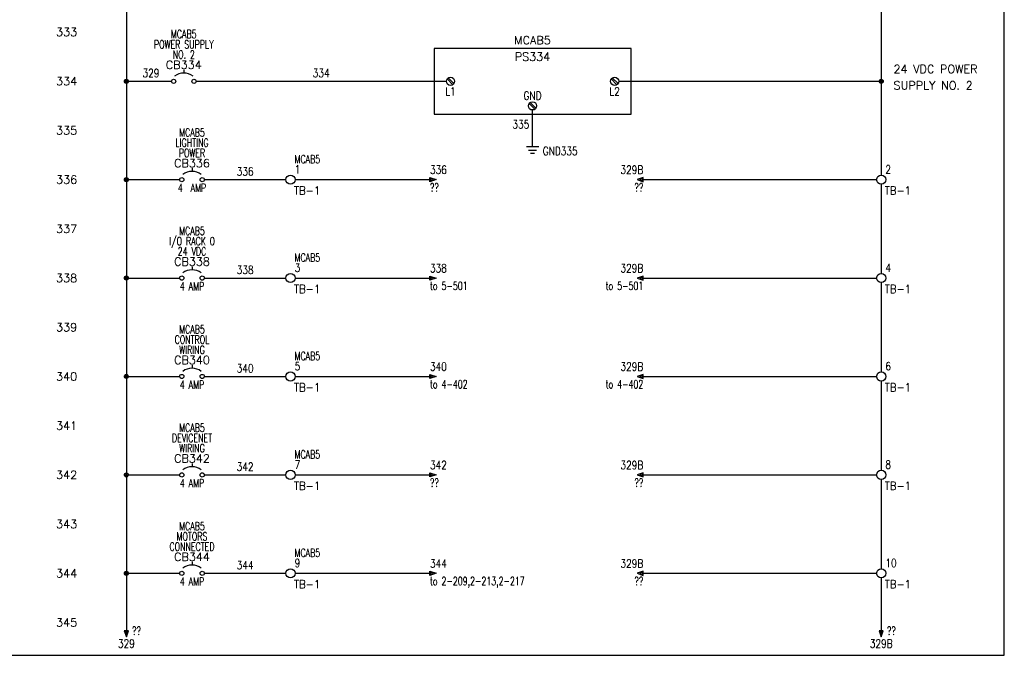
# Model space of a CAD drawing. Header units: inches. Extents: x 0 to 30, y 0 to 19.
# Tile 4 of 5: x 15 to 30, y 0 to 9.7. Entities that reach past the tile are written whole.
import ezdxf
from ezdxf.enums import TextEntityAlignment as Align

# ---------------------------------------------------------------- set-up
doc = ezdxf.new("R2010")
doc.units = ezdxf.units.IN
doc.header["$MEASUREMENT"] = 0
for name, color, linetype in [('BLK_14AWG', 252, 'Continuous'), ('DESC', 1, 'Continuous'), ('GRN', 76, 'Continuous'), ('LOC', 140, 'Continuous'), ('MISC', 30, 'Continuous'), ('RED_18AWG', 1, 'Continuous'), ('SYMS', 7, 'Continuous'), ('TAGS', 30, 'Continuous'), ('TERMS', 6, 'Continuous'), ('WHT_16AWG', 7, 'Continuous'), ('WIRECOPY', 52, 'Continuous'), ('WIRENO', 3, 'Continuous'), ('WIREREF', 52, 'Continuous'), ('XREF', 7, 'Continuous')]:
    doc.layers.add(name, color=color, linetype=linetype)
doc.layers.add('Viewports', color=3, linetype='Continuous', plot=False)
doc.styles.add('LEGACY', font='romans.shx')
doc.styles.add('ROMANS', font='ROMANS.shx', dxfattribs={"height": 0.125})
doc.styles.add('WD', font='romans.shx')

# ---------------------------------------------------------------- blocks, each defined once
blk = doc.blocks.new('HPS1SUP')
for p, q in [((-0.25, 0.5), (-0.25, -0.5)), ((2.75, 0.5), (-0.25, 0.5)), ((2.75, -0.5), (2.75, 0.5)), ((-0.052, 0.035), (0.035, -0.052)), ((-0.035, 0.052), (0.052, -0.035)), ((2.448, 0.035), (2.535, -0.052)), ((2.465, 0.052), (2.552, -0.035)), ((1.198, -0.34), (1.285, -0.427)), ((1.215, -0.323), (1.302, -0.41)), ((-0.25, -0.5), (2.75, -0.5))]:
    blk.add_line(p, q)
for centre in [(0, 0), (2.5, 0), (1.25, -0.375)]:
    blk.add_circle(centre, 0.0625)
at = {"style": 'LEGACY'}
for tag, p in [('INST', (1.25, 0.875)), ('LOC', (1.375, 0.625)), ('TAG1', (1.25, 0.375))]:
    blk.add_attdef(tag, text='', height=0.125, dxfattribs=at).set_placement(p, align=Align.MIDDLE_CENTER)
for tag, p in [('DESC1', (6.75, 0.375)), ('DESC2', (6.75, 0.125)), ('DESC3', (6.75, -0.125))]:
    blk.add_attdef(tag, p, '', height=0.125, dxfattribs=at)
at = {"flags": 1}
for tag, p, style in [('X4TERM01', (-0.062, 0), 'LEGACY'), ('ASSYCODE', (0, 0), 'ROMANS'), ('FAMILY', (0, 0), 'ROMANS'), ('CAT', (0, 0), 'ROMANS'), ('MFG', (0, 0), 'ROMANS'), ('X1TERM02', (2.562, 0), 'LEGACY'), ('X8TERM03', (1.25, -0.438), 'LEGACY')]:
    blk.add_attdef(tag, p, '', height=0.01, dxfattribs=dict(at, style=style))
at = {"linetype": 'Continuous', "style": 'LEGACY', "width": 0.8}
for tag, p in [('TERM01', (0, -0.094)), ('TERM02', (2.5, -0.094))]:
    blk.add_attdef(tag, text='', height=0.125, dxfattribs=at).set_placement(p, align=Align.TOP_CENTER)
blk.add_attdef('TERM03', text='', height=0.125, dxfattribs=at).set_placement((1.25, -0.281), align=Align.CENTER)
blk = doc.blocks.new('WDDOT')
for radius in [0.03, 0.0187, 0.00929]:
    blk.add_circle((0, 0), radius)
blk = doc.blocks.new('HA1S1')
for points in [[(0, 0), (0, 0.031), (0.094, 0), (0, -0.031), (0, 0)], [(0.011, 0.016), (0.011, -0.016), (0.058, 0), (0.011, 0.016)]]:
    blk.add_lwpolyline(points)
at = {"style": 'WD', "width": 0.8, "flags": 8}
blk.add_attdef('WIRENO', (0, 0.087), '', height=0.125, dxfattribs=at)
at = {"style": 'WD', "flags": 1}
for tag, p in [('SIGCODE', (-0.02, 0.047)), ('X4TERM01', (0, 0))]:
    blk.add_attdef(tag, p, '', height=0.01, dxfattribs=at)
at = {"style": 'WD', "width": 0.7}
for tag, p in [('XREF', (0, -0.181)), ('DESC1', (0, -0.356))]:
    blk.add_attdef(tag, p, '', height=0.125, dxfattribs=at)
blk = doc.blocks.new('HA1S3')
for points in [[(0, 0), (0, 0.031), (-0.094, 0), (0, -0.031), (0, 0)], [(-0.011, -0.016), (-0.011, 0.016), (-0.058, 0), (-0.011, -0.016)]]:
    blk.add_lwpolyline(points)
at = {"style": 'WD', "width": 0.8, "flags": 8}
blk.add_attdef('WIRENO', text='', height=0.125, dxfattribs=at).set_placement((0, 0.087), align=Align.RIGHT)
at = {"style": 'WD', "flags": 1}
blk.add_attdef('SIGCODE', text='', height=0.01, dxfattribs=at).set_placement((-0.02, 0.047), align=Align.RIGHT)
blk.add_attdef('X1TERM01', (0, 0), '', height=0.01, dxfattribs=at)
at = {"style": 'WD', "width": 0.7}
for tag, p in [('XREF', (0, -0.181)), ('DESC1', (0, -0.356))]:
    blk.add_attdef(tag, text='', height=0.125, dxfattribs=at).set_placement(p, align=Align.RIGHT)
blk = doc.blocks.new('HCB1')
blk.add_line((0, 0.173), (0, 0.126))
for centre in [(-0.155, 0), (0.155, 0)]:
    blk.add_circle(centre, 0.0322)
blk.add_arc((0, -0.109), 0.234, 53.1301, 126.8699)
at = {"style": 'WD', "width": 0.7}
for tag, p in [('INST', (0, 0.826)), ('LOC', (0, 0.656)), ('DESC1', (0, 0.5)), ('DESC2', (0, 0.344)), ('RATING1', (0, -0.188)), ('XREF', (0, -0.344))]:
    blk.add_attdef(tag, text='', height=0.125, dxfattribs=at).set_placement(p, align=Align.CENTER)
at = {"style": 'WD'}
blk.add_attdef('TAG1', text='', height=0.125, dxfattribs=at).set_placement((0, 0.188), align=Align.CENTER)
for tag, p in [('X2LINK', (0, 0.219)), ('X8LINK', (0, 0))]:
    blk.add_attdef(tag, p, '', height=0.01, dxfattribs=at)
for tag, p, height, flags in [('FAMILY', (0.205, 0.152), 0.01, 9), ('X4TERM01', (-0.188, 0), 0.0125, 1), ('X1TERM02', (0.188, 0), 0.0125, 1), ('CONTACT', (0.205, 0.133), 0.01, 9)]:
    blk.add_attdef(tag, p, '', height=height, dxfattribs=dict(at, flags=flags))
at = {"linetype": 'Continuous', "style": 'WD', "flags": 9}
for tag, p in [('ASSYCODE', (0.219, 0.062)), ('MFG', (0.228, 0.089)), ('CAT', (0.23, 0.108))]:
    blk.add_attdef(tag, text='', height=0.01, dxfattribs=at).set_placement(p, align=Align.CENTER)
at = {"linetype": 'Continuous', "style": 'WD', "flags": 8}
blk.add_attdef('TERM01', text='', height=0.125, dxfattribs=at).set_placement((-0.25, -0.031), align=Align.TOP_RIGHT)
blk.add_attdef('TERM02', text='', height=0.125, dxfattribs=at).set_placement((0.25, -0.031), align=Align.TOP_LEFT)
blk = doc.blocks.new('HT0002')
blk.add_circle((0, 0), 0.0699)
at = {"style": 'WD'}
for tag, p, width in [('INST', (0.062, 0.42), 0.7), ('LOC', (0.062, 0.25), 0.7), ('DESC1', (0.053, -0.385), 0.8)]:
    blk.add_attdef(tag, p, '', height=0.125, dxfattribs=dict(at, width=width))
at = {"linetype": 'Continuous', "style": 'WD'}
for tag, p, height, width, flags in [('TERM01', (0.062, 0.094), 0.125, 0.8, 8), ('TAGSTRIP', (0.053, -0.229), 0.125, 0.9, 8), ('CAT', (0.213, -0.406), 0.109, 0.8, 1), ('DESC2', (0.053, -0.541), 0.125, 0.8, 8), ('DESC3', (0.053, -0.698), 0.125, 0.8, 8)]:
    blk.add_attdef(tag, p, '', height=height, dxfattribs=dict(at, width=width, flags=flags))
at = {"style": 'WD', "flags": 1}
for tag, p, height in [('X4TERM01', (-0.07, 0), 0.0125), ('X4TERMDESC01', (-0.055, -0.023), 0.025), ('X2TERMDESC01', (-0.006, 0.029), 0.025), ('X2TERM01', (0, 0.07), 0.0125), ('STRIPSEQ', (0, 0), 0.00125), ('X2PIN01', (0.033, 0.084), 0.0125), ('X1TERMDESC01', (0.039, 0.007), 0.025), ('X1TERM01', (0.07, 0), 0.0125), ('X1PIN01', (0.087, 0.016), 0.0125), ('X4PIN01', (-0.114, -0.038), 0.0125), ('LINKTERM', (0, -0.002), 0.00125), ('X8TERM01', (0, -0.07), 0.0125), ('X8TERMDESC01', (0, -0.054), 0.025), ('X8PIN01', (0.026, -0.096), 0.0125)]:
    blk.add_attdef(tag, p, '', height=height, dxfattribs=at)
at = {"linetype": 'Continuous', "style": 'WD', "width": 0.8, "flags": 1}
blk.add_attdef('MFG', text='', height=0.109, dxfattribs=at).set_placement((0.088, -0.406), align=Align.RIGHT)
at = {"style": 'WD', "width": 0.7, "flags": 1}
blk.add_attdef('ASSYCODE', (0.062, -0.281), '', height=0.01, dxfattribs=at)
blk = doc.blocks.new('WD_WNH')
at = {"linetype": 'Continuous', "style": 'WD', "width": 0.8}
blk.add_attdef('WIRENO', text='', height=0.125, dxfattribs=at).set_placement((0, 0.062), align=Align.CENTER)
at = {"style": 'WD', "flags": 1}
for tag, p in [('W01USER', (0, 0.078)), ('W02USER', (0, 0.07)), ('W03USER', (0, 0.062)), ('W04USER', (0, 0.055)), ('W05USER', (0, 0.047)), ('W06USER', (0, 0.039)), ('W07USER', (0, 0.031)), ('W08USER', (0, 0.023)), ('W09USER', (0, 0.016)), ('W10USER', (0, 0.008))]:
    blk.add_attdef(tag, text='', height=0.005, dxfattribs=at).set_placement(p, align=Align.CENTER)
blk = doc.blocks.new('VGND2')
for p, q in [((0, -0.125), (0, 0)), ((0.09375, -0.125), (-0.09375, -0.125)), ((-0.0625, -0.171875), (0.0625, -0.171875)), ((-0.03125, -0.21875), (0.03125, -0.21875))]:
    blk.add_line(p, q)
at = {"style": 'WD', "width": 0.8}
for tag, p in [('INST', (0.15625, 0.125)), ('LOC', (0.15625, -0.03125)), ('TAG1', (0.15625, -0.1875)), ('DESC1', (0.15625, -0.34375)), ('DESC2', (0.15625, -0.5))]:
    blk.add_attdef(tag, text='', height=0.125, dxfattribs=at).set_placement(p, align=Align.MIDDLE_LEFT)
at = {"style": 'WD', "flags": 1}
for tag in ['ASSYCODE', 'X2TERM01', 'CAT', 'MFG', 'FAMILY']:
    blk.add_attdef(tag, (0, 0), '', height=0.01, dxfattribs=at)
blk = doc.blocks.new('WD_WNV')
at = {"linetype": 'Continuous', "style": 'WD', "width": 0.8}
blk.add_attdef('WIRENO', text='', height=0.125, dxfattribs=at).set_placement((-0.05, 0), align=Align.MIDDLE_RIGHT)
at = {"style": 'WD', "flags": 1}
for tag, p in [('W01USER', (-0.062, 0.094)), ('W02USER', (-0.062, 0.086)), ('W03USER', (-0.062, 0.078)), ('W04USER', (-0.062, 0.07)), ('W05USER', (-0.062, 0.062)), ('W06USER', (-0.062, 0.055)), ('W07USER', (-0.062, 0.047)), ('W08USER', (-0.062, 0.039)), ('W09USER', (-0.062, 0.031)), ('W10USER', (-0.062, 0.023))]:
    blk.add_attdef(tag, text='', height=0.005, dxfattribs=at).set_placement(p, align=Align.CENTER)
blk = doc.blocks.new('HA1S4')
for points in [[(0, 0), (-0.031, 0), (0, -0.094), (0.031, 0), (0, 0)], [(0.016, -0.011), (-0.016, -0.011), (0, -0.058), (0.016, -0.011)]]:
    blk.add_lwpolyline(points)
at = {"style": 'WD', "width": 0.7}
for tag, p in [('DESC1', (0.088, 0.113)), ('XREF', (0.088, -0.062))]:
    blk.add_attdef(tag, p, '', height=0.125, dxfattribs=at)
at = {"style": 'WD', "flags": 1}
for tag, p in [('X2TERM01', (0, 0)), ('SIGCODE', (0.035, -0.083))]:
    blk.add_attdef(tag, p, '', height=0.01, dxfattribs=at)
at = {"style": 'WD', "width": 0.8, "flags": 8}
blk.add_attdef('WIRENO', text='', height=0.125, dxfattribs=at).set_placement((0, -0.259), align=Align.CENTER)
blk = doc.blocks.new('WD_WCH')
at = {"linetype": 'Continuous', "style": 'WD', "width": 0.8}
blk.add_attdef('WIRECOPY', text='', height=0.125, dxfattribs=at).set_placement((0, 0.0625), align=Align.CENTER)

msp = doc.modelspace()

# ---------------------------------------------------------------- linework, layer by layer
at = {"layer": 'BLK_14AWG'}
for p, q in [((16.625, 12.5), (16.625, 0.375)), ((16.625, 8.749), (17.312, 8.749)), ((16.625, 7.25), (17.438, 7.25)), ((16.625, 5.75), (17.438, 5.75)), ((16.625, 4.25), (17.438, 4.25)), ((16.625, 2.75), (17.438, 2.75)), ((16.625, 1.25), (17.438, 1.25))]:
    msp.add_line(p, q, dxfattribs=at)
at = {"layer": 'GRN'}
msp.add_line((22.813, 7.873), (22.813, 8.312), dxfattribs=at)
at = {"layer": 'RED_18AWG'}
for p, q in [((17.688, 8.749), (21.5, 8.749)), ((17.812, 7.25), (19.055, 7.25)), ((19.195, 7.25), (21.25, 7.25)), ((24.5, 7.25), (28.055, 7.25)), ((17.812, 5.75), (19.055, 5.75)), ((19.195, 5.75), (21.25, 5.75)), ((24.5, 5.75), (28.055, 5.75)), ((17.812, 4.25), (19.055, 4.25)), ((19.195, 4.25), (21.25, 4.25)), ((24.5, 4.25), (28.055, 4.25)), ((17.812, 2.75), (19.055, 2.75)), ((19.195, 2.75), (21.25, 2.75)), ((24.5, 2.75), (28.055, 2.75)), ((17.812, 1.25), (19.055, 1.25)), ((19.195, 1.25), (21.25, 1.25)), ((24.5, 1.25), (28.055, 1.25))]:
    msp.add_line(p, q, dxfattribs=at)
at = {"layer": 'Viewports'}
msp.add_lwpolyline([(0, 0), (30, 0), (30, 19.02), (0, 19.02)], close=True, dxfattribs=at)
at = {"layer": 'WHT_16AWG'}
for p, q in [((28.125, 12.5), (28.125, 7.32)), ((24.125, 8.749), (28.125, 8.749)), ((28.125, 7.18), (28.125, 5.82)), ((28.125, 5.68), (28.125, 4.32)), ((28.125, 4.18), (28.125, 2.82)), ((28.125, 2.68), (28.125, 1.32)), ((28.125, 1.18), (28.125, 0.375))]:
    msp.add_line(p, q, dxfattribs=at)

# ---------------------------------------------------------------- block references
at = {"layer": 'SYMS'}
ref = msp.add_blockref('HCB1', (17.5, 8.749), dxfattribs=at)
ref.add_attrib('LOC', 'MCAB5', dxfattribs={"layer": 'LOC', "height": 0.125, "style": 'WD', "width": 0.7}).set_placement((17.5, 9.406), align=Align.CENTER)
ref.add_attrib('DESC2', 'NO. 2', dxfattribs={"layer": 'DESC', "height": 0.125, "style": 'WD', "width": 0.7}).set_placement((17.5, 9.093), align=Align.CENTER)
ref.add_attrib('DESC1', 'POWER SUPPLY', dxfattribs={"layer": 'DESC', "height": 0.125, "style": 'WD', "width": 0.7}).set_placement((17.5, 9.249), align=Align.CENTER)
ref.add_attrib('TAG1', 'CB334', dxfattribs={"layer": 'TAGS', "height": 0.125, "style": 'WD'}).set_placement((17.5, 8.937), align=Align.CENTER)
ref = msp.add_blockref('HPS1SUP', (21.563, 8.749), dxfattribs=at)
ref.add_attrib('TERM01', 'L1', dxfattribs={"layer": 'TERMS', "linetype": 'Continuous', "height": 0.125, "style": 'WD', "width": 0.8}).set_placement((21.563, 8.656), align=Align.TOP_CENTER)
ref.add_attrib('TERM02', 'L2', dxfattribs={"layer": 'TERMS', "linetype": 'Continuous', "height": 0.125, "style": 'WD', "width": 0.8}).set_placement((24.063, 8.656), align=Align.TOP_CENTER)
ref.add_attrib('TERM03', 'GND', dxfattribs={"layer": 'TERMS', "linetype": 'Continuous', "height": 0.125, "style": 'WD', "width": 0.8}).set_placement((22.813, 8.468), align=Align.CENTER)
ref.add_attrib('TAG1', 'PS334', dxfattribs={"layer": 'TAGS', "height": 0.125, "style": 'WD'}).set_placement((22.813, 9.124), align=Align.MIDDLE_CENTER)
ref.add_attrib('LOC', 'MCAB5', dxfattribs={"layer": 'LOC', "height": 0.125, "style": 'WD'}).set_placement((22.812, 9.375), align=Align.MIDDLE_CENTER)
ref.add_attrib('DESC1', '24 VDC POWER', (28.313, 8.874), dxfattribs={"layer": 'DESC', "height": 0.125, "style": 'WD'})
ref.add_attrib('DESC2', 'SUPPLY NO. 2', (28.313, 8.624), dxfattribs={"layer": 'DESC', "height": 0.125, "style": 'WD'})
for p in [(16.625, 8.749), (28.125, 8.749), (16.625, 7.25), (16.625, 5.75), (16.625, 4.25), (16.625, 2.75), (16.625, 1.25)]:
    msp.add_blockref('WDDOT', p, dxfattribs=at)
ref = msp.add_blockref('HCB1', (17.625, 7.25), dxfattribs=at)
ref.add_attrib('RATING1', '4  AMP', dxfattribs={"layer": 'MISC', "height": 0.125, "style": 'WD', "width": 0.7}).set_placement((17.625, 7.062), align=Align.CENTER)
ref.add_attrib('LOC', 'MCAB5', dxfattribs={"layer": 'LOC', "height": 0.125, "style": 'WD', "width": 0.7}).set_placement((17.625, 7.906), align=Align.CENTER)
ref.add_attrib('DESC2', 'POWER', dxfattribs={"layer": 'DESC', "height": 0.125, "style": 'WD', "width": 0.7}).set_placement((17.625, 7.594), align=Align.CENTER)
ref.add_attrib('DESC1', 'LIGHTING', dxfattribs={"layer": 'DESC', "height": 0.125, "style": 'WD', "width": 0.7}).set_placement((17.625, 7.75), align=Align.CENTER)
ref.add_attrib('TAG1', 'CB336', dxfattribs={"layer": 'TAGS', "height": 0.125, "style": 'WD'}).set_placement((17.625, 7.438), align=Align.CENTER)
ref = msp.add_blockref('VGND2', (22.813, 7.873), dxfattribs=at)
ref.add_attrib('TAG1', 'GND335', dxfattribs={"layer": 'TAGS', "height": 0.125, "style": 'WD', "width": 0.8}).set_placement((22.969, 7.686), align=Align.MIDDLE_LEFT)
ref = msp.add_blockref('HT0002', (19.125, 7.25), dxfattribs=at)
ref.add_attrib('TERM01', '1', (19.188, 7.344), dxfattribs={"layer": 'TERMS', "linetype": 'Continuous', "height": 0.125, "style": 'WD', "width": 0.8, "flags": 8})
ref.add_attrib('LOC', 'MCAB5', (19.188, 7.5), dxfattribs={"layer": 'LOC', "height": 0.125, "style": 'WD', "width": 0.7})
ref.add_attrib('TAGSTRIP', 'TB-1', (19.178, 7.021), dxfattribs={"layer": 'TAGS', "linetype": 'Continuous', "height": 0.125, "style": 'WD', "width": 0.9, "flags": 8})
ref = msp.add_blockref('HA1S1', (21.25, 7.25), dxfattribs=at)
ref.add_attrib('WIRENO', '336', (21.25, 7.338), dxfattribs={"layer": 'WIREREF', "height": 0.125, "style": 'WD', "width": 0.8, "flags": 8})
ref.add_attrib('XREF', '??', (21.25, 7.069), dxfattribs={"layer": 'XREF', "height": 0.125, "style": 'WD', "width": 0.7})
ref = msp.add_blockref('HA1S3', (24.5, 7.25), dxfattribs=at)
ref.add_attrib('WIRENO', '329B', dxfattribs={"layer": 'WIREREF', "height": 0.125, "style": 'WD', "width": 0.8, "flags": 8}).set_placement((24.5, 7.338), align=Align.RIGHT)
ref.add_attrib('XREF', '??', dxfattribs={"layer": 'XREF', "height": 0.125, "style": 'WD', "width": 0.7}).set_placement((24.5, 7.069), align=Align.RIGHT)
ref = msp.add_blockref('HT0002', (28.125, 7.25), dxfattribs=at)
ref.add_attrib('TERM01', '2', (28.188, 7.344), dxfattribs={"layer": 'TERMS', "linetype": 'Continuous', "height": 0.125, "style": 'WD', "width": 0.8, "flags": 8})
ref.add_attrib('TAGSTRIP', 'TB-1', (28.178, 7.021), dxfattribs={"layer": 'TAGS', "linetype": 'Continuous', "height": 0.125, "style": 'WD', "width": 0.9, "flags": 8})
ref = msp.add_blockref('HCB1', (17.625, 5.75), dxfattribs=at)
ref.add_attrib('RATING1', '4 AMP', dxfattribs={"layer": 'MISC', "height": 0.125, "style": 'WD', "width": 0.7}).set_placement((17.625, 5.562), align=Align.CENTER)
ref.add_attrib('LOC', 'MCAB5', dxfattribs={"layer": 'LOC', "height": 0.125, "style": 'WD', "width": 0.7}).set_placement((17.625, 6.406), align=Align.CENTER)
ref.add_attrib('DESC2', '24 VDC', dxfattribs={"layer": 'DESC', "height": 0.125, "style": 'WD', "width": 0.7}).set_placement((17.625, 6.094), align=Align.CENTER)
ref.add_attrib('DESC1', 'I/O RACK 0', dxfattribs={"layer": 'DESC', "height": 0.125, "style": 'WD', "width": 0.7}).set_placement((17.625, 6.25), align=Align.CENTER)
ref.add_attrib('TAG1', 'CB338', dxfattribs={"layer": 'TAGS', "height": 0.125, "style": 'WD'}).set_placement((17.625, 5.938), align=Align.CENTER)
ref = msp.add_blockref('HT0002', (19.125, 5.75), dxfattribs=at)
ref.add_attrib('TERM01', '3', (19.188, 5.844), dxfattribs={"layer": 'TERMS', "linetype": 'Continuous', "height": 0.125, "style": 'WD', "width": 0.8, "flags": 8})
ref.add_attrib('LOC', 'MCAB5', (19.188, 6), dxfattribs={"layer": 'LOC', "height": 0.125, "style": 'WD', "width": 0.7})
ref.add_attrib('TAGSTRIP', 'TB-1', (19.178, 5.521), dxfattribs={"layer": 'TAGS', "linetype": 'Continuous', "height": 0.125, "style": 'WD', "width": 0.9, "flags": 8})
ref = msp.add_blockref('HA1S1', (21.25, 5.75), dxfattribs=at)
ref.add_attrib('WIRENO', '338', (21.25, 5.837), dxfattribs={"layer": 'WIREREF', "height": 0.125, "style": 'WD', "width": 0.8, "flags": 8})
ref.add_attrib('XREF', 'to 5-501', (21.25, 5.569), dxfattribs={"layer": 'XREF', "height": 0.125, "style": 'WD', "width": 0.7})
ref = msp.add_blockref('HA1S3', (24.5, 5.75), dxfattribs=at)
ref.add_attrib('WIRENO', '329B', dxfattribs={"layer": 'WIREREF', "height": 0.125, "style": 'WD', "width": 0.8, "flags": 8}).set_placement((24.5, 5.837), align=Align.RIGHT)
ref.add_attrib('XREF', 'to 5-501', dxfattribs={"layer": 'XREF', "height": 0.125, "style": 'WD', "width": 0.7}).set_placement((24.5, 5.569), align=Align.RIGHT)
ref = msp.add_blockref('HT0002', (28.125, 5.75), dxfattribs=at)
ref.add_attrib('TERM01', '4', (28.188, 5.844), dxfattribs={"layer": 'TERMS', "linetype": 'Continuous', "height": 0.125, "style": 'WD', "width": 0.8, "flags": 8})
ref.add_attrib('TAGSTRIP', 'TB-1', (28.178, 5.521), dxfattribs={"layer": 'TAGS', "linetype": 'Continuous', "height": 0.125, "style": 'WD', "width": 0.9, "flags": 8})
ref = msp.add_blockref('HCB1', (17.625, 4.25), dxfattribs=at)
ref.add_attrib('RATING1', '4 AMP', dxfattribs={"layer": 'MISC', "height": 0.125, "style": 'WD', "width": 0.7}).set_placement((17.625, 4.062), align=Align.CENTER)
ref.add_attrib('LOC', 'MCAB5', dxfattribs={"layer": 'LOC', "height": 0.125, "style": 'WD', "width": 0.7}).set_placement((17.625, 4.906), align=Align.CENTER)
ref.add_attrib('DESC2', 'WIRING', dxfattribs={"layer": 'DESC', "height": 0.125, "style": 'WD', "width": 0.7}).set_placement((17.625, 4.594), align=Align.CENTER)
ref.add_attrib('DESC1', 'CONTROL', dxfattribs={"layer": 'DESC', "height": 0.125, "style": 'WD', "width": 0.7}).set_placement((17.625, 4.75), align=Align.CENTER)
ref.add_attrib('TAG1', 'CB340', dxfattribs={"layer": 'TAGS', "height": 0.125, "style": 'WD'}).set_placement((17.625, 4.438), align=Align.CENTER)
ref = msp.add_blockref('HT0002', (19.125, 4.25), dxfattribs=at)
ref.add_attrib('TERM01', '5', (19.188, 4.344), dxfattribs={"layer": 'TERMS', "linetype": 'Continuous', "height": 0.125, "style": 'WD', "width": 0.8, "flags": 8})
ref.add_attrib('LOC', 'MCAB5', (19.188, 4.5), dxfattribs={"layer": 'LOC', "height": 0.125, "style": 'WD', "width": 0.7})
ref.add_attrib('TAGSTRIP', 'TB-1', (19.178, 4.021), dxfattribs={"layer": 'TAGS', "linetype": 'Continuous', "height": 0.125, "style": 'WD', "width": 0.9, "flags": 8})
ref = msp.add_blockref('HA1S1', (21.25, 4.25), dxfattribs=at)
ref.add_attrib('WIRENO', '340', (21.25, 4.338), dxfattribs={"layer": 'WIREREF', "height": 0.125, "style": 'WD', "width": 0.8, "flags": 8})
ref.add_attrib('XREF', 'to 4-402', (21.25, 4.069), dxfattribs={"layer": 'XREF', "height": 0.125, "style": 'WD', "width": 0.7})
ref = msp.add_blockref('HA1S3', (24.5, 4.25), dxfattribs=at)
ref.add_attrib('WIRENO', '329B', dxfattribs={"layer": 'WIREREF', "height": 0.125, "style": 'WD', "width": 0.8, "flags": 8}).set_placement((24.5, 4.338), align=Align.RIGHT)
ref.add_attrib('XREF', 'to 4-402', dxfattribs={"layer": 'XREF', "height": 0.125, "style": 'WD', "width": 0.7}).set_placement((24.5, 4.069), align=Align.RIGHT)
ref = msp.add_blockref('HT0002', (28.125, 4.25), dxfattribs=at)
ref.add_attrib('TERM01', '6', (28.188, 4.344), dxfattribs={"layer": 'TERMS', "linetype": 'Continuous', "height": 0.125, "style": 'WD', "width": 0.8, "flags": 8})
ref.add_attrib('TAGSTRIP', 'TB-1', (28.178, 4.021), dxfattribs={"layer": 'TAGS', "linetype": 'Continuous', "height": 0.125, "style": 'WD', "width": 0.9, "flags": 8})
ref = msp.add_blockref('HCB1', (17.625, 2.75), dxfattribs=at)
ref.add_attrib('RATING1', '4 AMP', dxfattribs={"layer": 'MISC', "height": 0.125, "style": 'WD', "width": 0.7}).set_placement((17.625, 2.562), align=Align.CENTER)
ref.add_attrib('LOC', 'MCAB5', dxfattribs={"layer": 'LOC', "height": 0.125, "style": 'WD', "width": 0.7}).set_placement((17.625, 3.406), align=Align.CENTER)
ref.add_attrib('DESC2', 'WIRING', dxfattribs={"layer": 'DESC', "height": 0.125, "style": 'WD', "width": 0.7}).set_placement((17.625, 3.094), align=Align.CENTER)
ref.add_attrib('DESC1', 'DEVICENET', dxfattribs={"layer": 'DESC', "height": 0.125, "style": 'WD', "width": 0.7}).set_placement((17.625, 3.25), align=Align.CENTER)
ref.add_attrib('TAG1', 'CB342', dxfattribs={"layer": 'TAGS', "height": 0.125, "style": 'WD'}).set_placement((17.625, 2.938), align=Align.CENTER)
ref = msp.add_blockref('HT0002', (19.125, 2.75), dxfattribs=at)
ref.add_attrib('TERM01', '7', (19.188, 2.844), dxfattribs={"layer": 'TERMS', "linetype": 'Continuous', "height": 0.125, "style": 'WD', "width": 0.8, "flags": 8})
ref.add_attrib('LOC', 'MCAB5', (19.188, 3), dxfattribs={"layer": 'LOC', "height": 0.125, "style": 'WD', "width": 0.7})
ref.add_attrib('TAGSTRIP', 'TB-1', (19.178, 2.521), dxfattribs={"layer": 'TAGS', "linetype": 'Continuous', "height": 0.125, "style": 'WD', "width": 0.9, "flags": 8})
ref = msp.add_blockref('HA1S1', (21.25, 2.75), dxfattribs=at)
ref.add_attrib('WIRENO', '342', (21.25, 2.837), dxfattribs={"layer": 'WIREREF', "height": 0.125, "style": 'WD', "width": 0.8, "flags": 8})
ref.add_attrib('XREF', '??', (21.25, 2.569), dxfattribs={"layer": 'XREF', "height": 0.125, "style": 'WD', "width": 0.7})
ref = msp.add_blockref('HA1S3', (24.5, 2.75), dxfattribs=at)
ref.add_attrib('WIRENO', '329B', dxfattribs={"layer": 'WIREREF', "height": 0.125, "style": 'WD', "width": 0.8, "flags": 8}).set_placement((24.5, 2.837), align=Align.RIGHT)
ref.add_attrib('XREF', '??', dxfattribs={"layer": 'XREF', "height": 0.125, "style": 'WD', "width": 0.7}).set_placement((24.5, 2.569), align=Align.RIGHT)
ref = msp.add_blockref('HT0002', (28.125, 2.75), dxfattribs=at)
ref.add_attrib('TERM01', '8', (28.188, 2.844), dxfattribs={"layer": 'TERMS', "linetype": 'Continuous', "height": 0.125, "style": 'WD', "width": 0.8, "flags": 8})
ref.add_attrib('TAGSTRIP', 'TB-1', (28.178, 2.521), dxfattribs={"layer": 'TAGS', "linetype": 'Continuous', "height": 0.125, "style": 'WD', "width": 0.9, "flags": 8})
ref = msp.add_blockref('HCB1', (17.625, 1.25), dxfattribs=at)
ref.add_attrib('RATING1', '4 AMP', dxfattribs={"layer": 'MISC', "height": 0.125, "style": 'WD', "width": 0.7}).set_placement((17.625, 1.062), align=Align.CENTER)
ref.add_attrib('LOC', 'MCAB5', dxfattribs={"layer": 'LOC', "height": 0.125, "style": 'WD', "width": 0.7}).set_placement((17.625, 1.906), align=Align.CENTER)
ref.add_attrib('DESC2', 'CONNECTED', dxfattribs={"layer": 'DESC', "height": 0.125, "style": 'WD', "width": 0.7}).set_placement((17.625, 1.594), align=Align.CENTER)
ref.add_attrib('DESC1', 'MOTORS', dxfattribs={"layer": 'DESC', "height": 0.125, "style": 'WD', "width": 0.7}).set_placement((17.625, 1.75), align=Align.CENTER)
ref.add_attrib('TAG1', 'CB344', dxfattribs={"layer": 'TAGS', "height": 0.125, "style": 'WD'}).set_placement((17.625, 1.438), align=Align.CENTER)
ref = msp.add_blockref('HT0002', (19.125, 1.25), dxfattribs=at)
ref.add_attrib('TERM01', '9', (19.188, 1.344), dxfattribs={"layer": 'TERMS', "linetype": 'Continuous', "height": 0.125, "style": 'WD', "width": 0.8, "flags": 8})
ref.add_attrib('LOC', 'MCAB5', (19.188, 1.5), dxfattribs={"layer": 'LOC', "height": 0.125, "style": 'WD', "width": 0.7})
ref.add_attrib('TAGSTRIP', 'TB-1', (19.178, 1.021), dxfattribs={"layer": 'TAGS', "linetype": 'Continuous', "height": 0.125, "style": 'WD', "width": 0.9, "flags": 8})
ref = msp.add_blockref('HA1S1', (21.25, 1.25), dxfattribs=at)
ref.add_attrib('WIRENO', '344', (21.25, 1.337), dxfattribs={"layer": 'WIREREF', "height": 0.125, "style": 'WD', "width": 0.8, "flags": 8})
ref.add_attrib('XREF', 'to 2-209,2-213,2-217', (21.25, 1.069), dxfattribs={"layer": 'XREF', "height": 0.125, "style": 'WD', "width": 0.7})
ref = msp.add_blockref('HA1S3', (24.5, 1.25), dxfattribs=at)
ref.add_attrib('WIRENO', '329B', dxfattribs={"layer": 'WIREREF', "height": 0.125, "style": 'WD', "width": 0.8, "flags": 8}).set_placement((24.5, 1.337), align=Align.RIGHT)
ref.add_attrib('XREF', '??', dxfattribs={"layer": 'XREF', "height": 0.125, "style": 'WD', "width": 0.7}).set_placement((24.5, 1.069), align=Align.RIGHT)
ref = msp.add_blockref('HT0002', (28.125, 1.25), dxfattribs=at)
ref.add_attrib('TERM01', '10', (28.188, 1.344), dxfattribs={"layer": 'TERMS', "linetype": 'Continuous', "height": 0.125, "style": 'WD', "width": 0.8, "flags": 8})
ref.add_attrib('TAGSTRIP', 'TB-1', (28.178, 1.021), dxfattribs={"layer": 'TAGS', "linetype": 'Continuous', "height": 0.125, "style": 'WD', "width": 0.9, "flags": 8})
ref = msp.add_blockref('HA1S4', (16.625, 0.375), dxfattribs=at)
ref.add_attrib('WIRENO', '329', dxfattribs={"layer": 'WIREREF', "height": 0.125, "style": 'WD', "width": 0.8, "flags": 8}).set_placement((16.625, 0.116), align=Align.CENTER)
ref.add_attrib('XREF', '??', (16.712, 0.312), dxfattribs={"layer": 'XREF', "height": 0.125, "style": 'WD', "width": 0.7})
ref = msp.add_blockref('HA1S4', (28.125, 0.375), dxfattribs=at)
ref.add_attrib('WIRENO', '329B', dxfattribs={"layer": 'WIREREF', "height": 0.125, "style": 'WD', "width": 0.8, "flags": 8}).set_placement((28.125, 0.116), align=Align.CENTER)
ref.add_attrib('XREF', '??', (28.212, 0.312), dxfattribs={"layer": 'XREF', "height": 0.125, "style": 'WD', "width": 0.7})
at = {"layer": 'WIRECOPY'}
ref = msp.add_blockref('WD_WCH', (17, 8.749), dxfattribs=at)
ref.add_attrib('WIRECOPY', '329', dxfattribs={"linetype": 'Continuous', "height": 0.125, "style": 'WD', "width": 0.8}).set_placement((17, 8.812), align=Align.CENTER)
at = {"layer": 'WIRENO'}
ref = msp.add_blockref('WD_WNH', (19.594, 8.749), dxfattribs=at)
ref.add_attrib('WIRENO', '334', dxfattribs={"linetype": 'Continuous', "height": 0.125, "style": 'WD', "width": 0.8}).set_placement((19.594, 8.812), align=Align.CENTER)
ref = msp.add_blockref('WD_WNV', (22.813, 8.093), dxfattribs=at)
ref.add_attrib('WIRENO', '335', dxfattribs={"linetype": 'Continuous', "height": 0.125, "style": 'WD', "width": 0.8}).set_placement((22.763, 8.093), align=Align.MIDDLE_RIGHT)
ref = msp.add_blockref('WD_WNH', (18.434, 7.25), dxfattribs=at)
ref.add_attrib('WIRENO', '336', dxfattribs={"linetype": 'Continuous', "height": 0.125, "style": 'WD', "width": 0.8}).set_placement((18.434, 7.312), align=Align.CENTER)
ref = msp.add_blockref('WD_WNH', (18.434, 5.75), dxfattribs=at)
ref.add_attrib('WIRENO', '338', dxfattribs={"linetype": 'Continuous', "height": 0.125, "style": 'WD', "width": 0.8}).set_placement((18.434, 5.812), align=Align.CENTER)
ref = msp.add_blockref('WD_WNH', (18.434, 4.25), dxfattribs=at)
ref.add_attrib('WIRENO', '340', dxfattribs={"linetype": 'Continuous', "height": 0.125, "style": 'WD', "width": 0.8}).set_placement((18.434, 4.312), align=Align.CENTER)
ref = msp.add_blockref('WD_WNH', (18.434, 2.75), dxfattribs=at)
ref.add_attrib('WIRENO', '342', dxfattribs={"linetype": 'Continuous', "height": 0.125, "style": 'WD', "width": 0.8}).set_placement((18.434, 2.812), align=Align.CENTER)
ref = msp.add_blockref('WD_WNH', (18.434, 1.25), dxfattribs=at)
ref.add_attrib('WIRENO', '344', dxfattribs={"linetype": 'Continuous', "height": 0.125, "style": 'WD', "width": 0.8}).set_placement((18.434, 1.312), align=Align.CENTER)

# ---------------------------------------------------------------- texts
at = {"layer": 'MISC', "style": 'WD'}
for s, p in [('333', (15.875, 9.5)), ('334', (15.875, 8.75)), ('335', (15.875, 8)), ('336', (15.875, 7.25)), ('337', (15.875, 6.5)), ('338', (15.875, 5.75)), ('339', (15.875, 5)), ('340', (15.875, 4.25)), ('341', (15.875, 3.5)), ('342', (15.875, 2.75)), ('343', (15.875, 2)), ('344', (15.875, 1.25)), ('345', (15.875, 0.5))]:
    msp.add_text(s, height=0.125, dxfattribs=at).set_placement(p, align=Align.MIDDLE_RIGHT)

doc.saveas('drawing.dxf')
